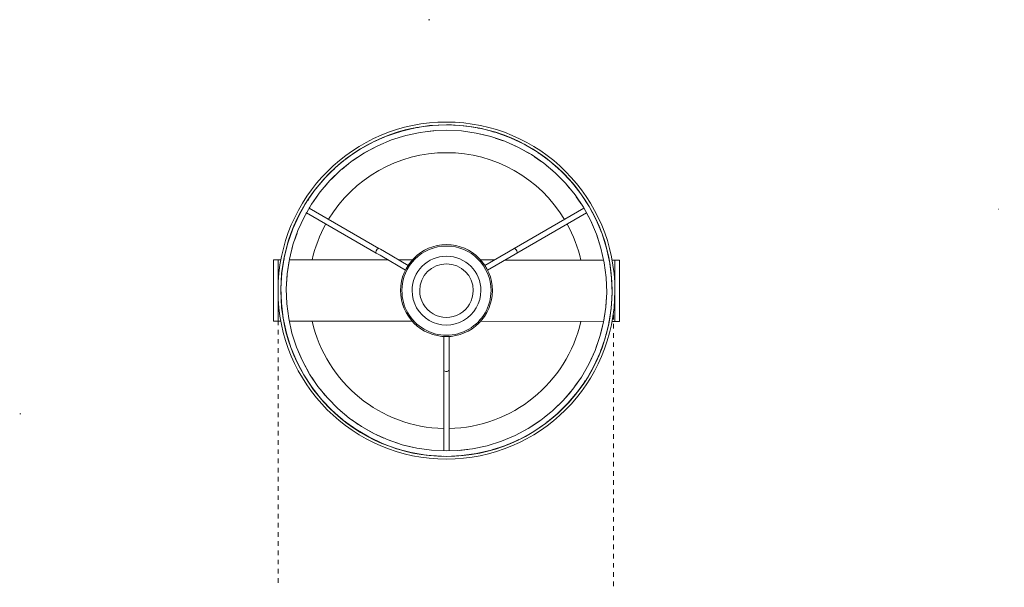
# Model space of a CAD drawing. Header units: millimetres. Extents: x -3610 to -1687, y -1342 to 6882.
# Tile 3 of 3: x -2876 to -2233, y 6512 to 6882. Entities that reach past the tile are written whole.
import ezdxf

# ---------------------------------------------------------------- set-up
doc = ezdxf.new("R2010")
doc.units = ezdxf.units.MM
doc.linetypes.add('Dash', pattern=[6, 3, -3])
doc.linetypes.add('Punto', pattern=[4.7625, 0, -4.7625])
doc.layers.add('Lighthing Fixture Detail Wide Black', color=7, linetype='Continuous', lineweight=20)
doc.layers.add('Luminarias', color=7, linetype='Continuous', lineweight=20)
doc.layers.add('Lighthing Fixture Dim Grey Dash', color=7, linetype='Dash', lineweight=9, true_color=0xd2d2d2)
doc.layers.add('Ligthing Fixture ADD', color=7, linetype='Punto', lineweight=9, true_color=0xffffff)

# ---------------------------------------------------------------- blocks, each defined once
blk = doc.blocks.new('20054 - 20054 NILA Black and off white table lamp-491793-Planta_PDF')
at = {"layer": 'Luminarias'}
for p, q in [((-19.95, 110.11), (-19.95, 113.11)), ((-19.95, 113.11), (20.05, 113.09)), ((-19.95, 109.11), (-19.95, 110.11)), ((20.05, 110.09), (-19.95, 110.11)), ((20.05, 113.09), (20.05, 110.09)), ((20.05, 110.09), (20.05, 109.09)), ((-19.96, 108.24), (-19.95, 109.11)), ((-19.96, 106.31), (-19.96, 106.4)), ((-8.21, 107.94), (-8.44, 107.91)), ((1.56, 108.23), (0.94, 108.22)), ((4.08, 108.09), (1.68, 108.24)), ((4.31, 104.56), (10.05, 104.23)), ((11.25, 107.65), (10.21, 107.71)), ((12.75, 107.45), (12.53, 107.48)), ((13.69, 103.76), (19.4, 102.89)), ((20.86, 106.2), (19.46, 106.41)), ((20.05, 109.09), (20.04, 108.22)), ((20.04, 106.38), (20.04, 106.3)), ((23.03, 105.7), (22.52, 105.83)), ((30.31, 103.89), (28.69, 104.29)), ((-45.06, 94.51), (-39.97, 96.71)), ((-36.37, 98.2), (-27.71, 101.01)), ((-19.98, 38.25), (-19.96, 102.76)), ((20.04, 102.75), (20.01, 22.37)), ((23.42, 102), (28.59, 100.71)), ((32.6, 99.45), (37.55, 97.71)), ((39.52, 100.74), (38.11, 101.23)), ((-50.76, 91.49), (-48.64, 92.65)), ((-24.47, 46.03), (-50.73, 91.56)), ((41.47, 96.09), (46.2, 93.92)), ((49.99, 91.94), (54.49, 89.35)), ((59.83, 90.09), (58.88, 90.76)), ((-63.28, 87.81), (-63.53, 87.6)), ((-61.28, 84.86), (-56.89, 87.82)), ((-53.77, 89.81), (-27.5, 44.28)), ((58.09, 87.05), (62.33, 84.06)), ((65, 86.48), (64.9, 86.55)), ((67.68, 84.35), (66.84, 85.07)), ((-71.71, 81.01), (-73.32, 79.47)), ((-70.2, 82.31), (-70.81, 81.83)), ((-68.67, 78.98), (-64.63, 82.29)), ((65.71, 81.46), (69.68, 78.06)), ((72.56, 80.23), (72.11, 80.61)), ((74.78, 78.14), (74.24, 78.69)), ((-78.97, 73.92), (-79.72, 73.06)), ((-77.38, 75.6), (-77.86, 75.14)), ((-75.51, 72.45), (-71.82, 76.1)), ((72.8, 75.2), (76.47, 71.41)), ((79.54, 73.3), (78.86, 73.99)), ((81.24, 71.41), (81.02, 71.69)), ((-85.45, 66.3), (-85.83, 65.79)), ((-83.57, 68.64), (-84.28, 67.83)), ((-81.73, 65.32), (-78.4, 69.3)), ((79.28, 68.33), (82.65, 64.13)), ((85.89, 65.73), (85.25, 66.51)), ((-91.16, 58.19), (-91.2, 58.13)), ((-89.21, 61.11), (-90.02, 59.98)), ((-87.3, 57.66), (-84.34, 61.93)), ((85.12, 60.91), (88.2, 56.24)), ((-94.26, 52.94), (-95.04, 51.63)), ((-92.76, 48.42), (-89.58, 54.07)), ((90.27, 52.99), (94.53, 45)), ((-96.26, 40.92), (-94.1, 45.77)), ((98, 45.65), (97.2, 47.49)), ((-25.4, 40.63), (-16.45, 25.11)), ((-13.42, 26.86), (-22.37, 42.38)), ((101, 38.77), (100.49, 39.94)), ((-99.58, 31.94), (-97.84, 37.1)), ((101.71, 36.63), (101.06, 38.58)), ((-103.44, 31.5), (-103.72, 30.46)), ((-102.1, 22.59), (-100.79, 28.13)), ((-19.99, 22.39), (-19.99, 31.25)), ((104.11, 29.38), (103.53, 31.12)), ((104.52, 27.61), (104.12, 29.36)), ((-105.86, 22.03), (-106.08, 20.72)), ((-107.07, 14.92), (-107.12, 14.59)), ((103.61, 14.11), (104.29, 8.33)), ((-107.41, 12.4), (-107.49, 11.31)), ((-108.12, 1.9), (-108.15, 0.15)), ((-107.93, 5.56), (-108, 4.75)), ((47.8, 1.83), (29.89, 1.84)), ((104.57, 1.81), (52.01, 1.83)), ((108.12, -1.7), (108.15, 0.06)), ((29.88, -1.66), (47.8, -1.67)), ((52.01, -1.67), (104.57, -1.69)), ((107.93, -5.36), (108, -4.55)), ((-103.61, -13.91), (-104.29, -8.13)), ((107.41, -12.2), (107.49, -11.11)), ((107.07, -14.72), (107.12, -14.39)), ((-16.47, -24.9), (-25.43, -40.41)), ((-20.01, -31.03), (-20.01, -22.17)), ((19.99, -22.18), (19.96, -102.56)), ((102.1, -22.38), (100.79, -27.92)), ((105.86, -21.83), (106.08, -20.51)), ((-104.52, -27.41), (-104.12, -29.16)), ((-104.11, -29.17), (-103.53, -30.92)), ((-22.4, -42.16), (-13.44, -26.65)), ((99.58, -31.74), (97.84, -36.89)), ((103.44, -31.29), (103.72, -30.26)), ((-101.71, -36.42), (-101.06, -38.38)), ((-101, -38.57), (-100.49, -39.74)), ((-20.04, -102.55), (-20.02, -38.03)), ((-90.27, -52.79), (-94.53, -44.8)), ((-27.54, -44.06), (-53.84, -89.57)), ((96.26, -40.72), (94.1, -45.57)), ((-98, -45.45), (-97.2, -47.29)), ((-50.81, -91.32), (-24.51, -45.81)), ((92.76, -48.21), (89.58, -53.87)), ((94.26, -52.74), (95.04, -51.43)), ((-85.12, -60.71), (-88.2, -56.04)), ((87.3, -57.46), (84.34, -61.73)), ((-79.28, -68.13), (-82.65, -63.93)), ((89.21, -60.91), (90.02, -59.78)), ((91.16, -57.99), (91.2, -57.93)), ((-85.89, -65.53), (-85.25, -66.31)), ((81.73, -65.12), (78.4, -69.09)), ((83.57, -68.44), (84.28, -67.63)), ((85.45, -66.1), (85.83, -65.59)), ((-81.24, -71.21), (-81.02, -71.49)), ((-79.54, -73.1), (-78.86, -73.79)), ((-72.8, -75), (-76.47, -71.2)), ((75.51, -72.25), (71.82, -75.9)), ((77.38, -75.39), (77.86, -74.94)), ((78.97, -73.72), (79.72, -72.86)), ((-74.78, -77.94), (-74.24, -78.49)), ((-72.56, -80.03), (-72.11, -80.41)), ((-65.71, -81.26), (-69.68, -77.86)), ((68.67, -78.78), (64.63, -82.09)), ((70.2, -82.11), (70.81, -81.63)), ((71.71, -80.81), (73.32, -79.26)), ((-67.68, -84.15), (-66.84, -84.87)), ((-65, -86.27), (-64.9, -86.35)), ((-58.09, -86.85), (-62.33, -83.85)), ((-59.83, -89.89), (-58.88, -90.56)), ((-53.82, -89.54), (-54.49, -89.15)), ((53.39, -89.85), (48.66, -92.44)), ((61.28, -84.66), (56.89, -87.62)), ((63.28, -87.6), (63.53, -87.4)), ((-49.99, -91.74), (-50.84, -91.25)), ((-41.47, -95.88), (-46.2, -93.72)), ((45.06, -94.31), (39.97, -96.51)), ((-39.52, -100.53), (-38.09, -101.03)), ((-32.6, -99.25), (-37.55, -97.51)), ((-23.42, -101.8), (-28.59, -100.51)), ((-13.69, -103.56), (-19.4, -102.69)), ((36.37, -98), (27.71, -100.81)), ((-30.31, -103.69), (-28.69, -104.09)), ((-23.03, -105.5), (-22.52, -105.63)), ((-20.86, -106), (-19.46, -106.21)), ((-20.05, -108.89), (-20.04, -108.02)), ((-20.05, -109.89), (-20.05, -108.89)), ((-20.04, -106.18), (-20.04, -106.1)), ((-12.75, -107.25), (-12.53, -107.28)), ((-11.25, -107.45), (-10.21, -107.51)), ((-4.31, -104.36), (-10.05, -104.03)), ((-4.08, -107.89), (-1.68, -108.04)), ((-1.56, -108.03), (-0.94, -108.01)), ((8.21, -107.74), (8.44, -107.71)), ((19.96, -108.04), (19.95, -108.91)), ((19.95, -108.91), (19.95, -109.91)), ((19.96, -106.11), (19.96, -106.2)), ((-20.05, -112.89), (-20.05, -109.89)), ((19.95, -109.91), (-20.05, -109.89)), ((19.95, -112.91), (-20.05, -112.89)), ((19.95, -109.91), (19.95, -112.91))]:
    blk.add_line(p, q, dxfattribs=at)
at = {"layer": 'Luminarias', "flags": 128}
for points in [[(108.15, 0.06), (107.7, 9.94), (106.35, 19.74), (104.11, 29.38), (101, 38.77), (97.05, 47.84), (92.28, 56.5), (86.74, 64.7), (80.47, 72.36), (73.53, 79.41), (65.98, 85.79), (57.87, 91.47), (49.28, 96.37), (40.27, 100.47), (30.93, 103.73), (21.33, 106.13), (11.56, 107.63), (1.68, 108.24), (-8.21, 107.94), (-18.03, 106.74), (-27.7, 104.64), (-37.13, 101.68), (-46.26, 97.86), (-55, 93.22), (-63.28, 87.81), (-71.03, 81.66), (-78.18, 74.82), (-84.69, 67.37), (-90.48, 59.35), (-95.51, 50.83), (-99.75, 41.89), (-103.15, 32.6), (-105.69, 23.04), (-107.34, 13.28), (-108.1, 3.42), (-108.15, 0.15)], [(-104.65, 0.14), (-104.19, 9.87), (-102.84, 19.5), (-100.59, 28.97), (-97.47, 38.19), (-93.51, 47.08), (-88.74, 55.56), (-83.21, 63.57), (-76.95, 71.02), (-70.03, 77.86), (-62.51, 84.03), (-54.44, 89.48), (-45.9, 94.15), (-36.97, 98), (-27.71, 101.01), (-18.22, 103.15), (-8.57, 104.4), (1.16, 104.74), (10.87, 104.18), (20.5, 102.72), (29.94, 100.38), (39.13, 97.16), (47.97, 93.11), (56.41, 88.25), (64.35, 82.63), (71.74, 76.29), (78.51, 69.3), (84.59, 61.71), (89.95, 53.58), (94.53, 45), (98.29, 36.02), (101.2, 26.74), (103.24, 17.22), (104.38, 7.55), (104.65, 0.06)], [(-26.57, 104.89), (-27.7, 104.64), (-29.92, 103.95)], [(-16.87, 106.88), (-18.03, 106.74), (-21.04, 106.09)], [(-44.24, 98.7), (-46.26, 97.86), (-47.48, 97.21)], [(-35.49, 102.19), (-37.13, 101.68), (-38.85, 100.96)], [(-52.93, 94.32), (-55, 93.22), (-55.65, 92.8)], [(-22.37, 42.38), (-23.87, 44.98), (-24.47, 46.03)], [(-27.5, 44.28), (-26.05, 41.75), (-25.4, 40.63)], [(106.52, 18.5), (106.35, 19.74), (105.84, 21.96)], [(107.73, 9.3), (107.7, 9.94), (107.39, 12.19)], [(-108.15, 0.15), (-107.7, -9.74), (-106.35, -19.54), (-104.11, -29.17), (-101, -38.57), (-97.05, -47.63), (-92.28, -56.3), (-86.74, -64.5), (-80.47, -72.15), (-73.53, -79.21), (-65.98, -85.59), (-57.87, -91.26), (-49.28, -96.17), (-40.27, -100.27), (-30.93, -103.53), (-21.33, -105.92), (-11.56, -107.43), (-1.68, -108.04), (8.21, -107.74), (18.03, -106.54), (27.7, -104.44), (37.13, -101.47), (46.26, -97.66), (55, -93.02), (63.28, -87.6), (71.03, -81.45), (78.18, -74.62), (84.69, -67.17), (90.48, -59.15), (95.51, -50.63), (99.75, -41.69), (103.15, -32.4), (105.69, -22.84), (107.34, -13.08), (108.1, -3.22), (108.15, 0.06)], [(104.65, 0.06), (104.19, -9.66), (102.84, -19.3), (100.59, -28.77), (97.47, -37.99), (93.51, -46.88), (88.74, -55.36), (83.21, -63.37), (76.95, -70.82), (70.03, -77.66), (62.51, -83.83), (54.44, -89.28), (45.9, -93.95), (36.97, -97.8), (27.71, -100.81), (18.22, -102.95), (8.57, -104.2), (-1.16, -104.54), (-10.87, -103.98), (-20.5, -102.52), (-29.94, -100.17), (-39.13, -96.96), (-47.97, -92.91), (-56.41, -88.05), (-64.35, -82.43), (-71.74, -76.09), (-78.51, -69.1), (-84.59, -61.51), (-89.95, -53.38), (-94.53, -44.8), (-98.29, -35.82), (-101.2, -26.53), (-103.24, -17.02), (-104.38, -7.35), (-104.65, 0.14)], [(52.01, 1.83), (49.1, 1.83), (47.8, 1.83)], [(47.8, -1.67), (50.8, -1.67), (52.01, -1.67)], [(-107.73, -9.1), (-107.7, -9.74), (-107.39, -11.99)], [(-106.52, -18.3), (-106.35, -19.54), (-105.84, -21.75)], [(-25.43, -40.41), (-26.93, -43.01), (-27.54, -44.06)], [(-24.51, -45.81), (-23.05, -43.28), (-22.4, -42.16)], [(52.93, -94.12), (55, -93.02), (55.65, -92.59)], [(35.49, -101.99), (37.13, -101.47), (38.91, -100.73)], [(44.24, -98.5), (46.26, -97.66), (47.48, -97.01)], [(16.87, -106.68), (18.03, -106.54), (21.04, -105.88)], [(26.57, -104.69), (27.7, -104.44), (29.92, -103.74)]]:
    blk.add_lwpolyline(points, dxfattribs=at)
at = {"layer": 'Luminarias'}
for radius, start, end in [(110, 359.97616, 179.97616), (108.2, 359.97616, 179.97616), (90, 102.82773, 118.86066), (90, 1.09166, 77.1246), (90, 121.09166, 238.86066), (30, 359.97616, 179.97616), (29.1, 89.97616, 269.97616), (29.1, 269.97616, 89.97616), (22.48, 89.97616, 269.97616), (22.48, 269.97616, 89.97616), (17.48, 89.97616, 269.97616), (17.48, 269.97616, 89.97616), (110, 179.97616, 359.97616), (108.2, 179.97616, 359.97616), (30, 179.97616, 359.97616), (90, 282.82773, 358.86066), (90, 241.09166, 257.1246)]:
    blk.add_arc((0, 0.1), radius, start, end, dxfattribs=at)
for centre, major_axis, start_param, end_param in [((-25.99, 45.16), (1.52, 0.87), 1.832596, 3.141593), ((-25.99, 45.16), (1.52, 0.87), 1.570796, 1.832577), ((-25.99, 45.16), (1.52, 0.87), 1.308998, 1.570787), ((-25.99, 45.16), (1.52, 0.87), 0, 1.308997), ((52.01, 0.08), (0, 1.75), 4.974188, 6.283185), ((52.01, 0.08), (0, 1.75), 4.712389, 4.974179), ((52.01, 0.08), (0, 1.75), 4.450599, 4.712389), ((52.01, 0.08), (0, 1.75), 3.141593, 4.45059), ((-26.03, -44.93), (-1.52, 0.88), 0, 1.308997), ((-26.03, -44.93), (-1.52, 0.88), 1.309016, 1.570796), ((-26.03, -44.93), (-1.52, 0.88), 1.570806, 1.832595), ((-26.03, -44.93), (-1.52, 0.88), 1.832596, 3.141593)]:
    blk.add_ellipse(centre, major_axis=major_axis, ratio=0.411673, start_param=start_param, end_param=end_param, dxfattribs=at)

msp = doc.modelspace()

# ---------------------------------------------------------------- linework, layer by layer
at = {"layer": 'Lighthing Fixture Detail Wide Black'}
for p, q in [((-2608.21, 6881.98), (-2609.05, 6881.98)), ((-2876.1, 6624.79), (-2875.29, 6624.79))]:
    msp.add_line(p, q, dxfattribs=at)
at = {"layer": 'Lighthing Fixture Dim Grey Dash'}
for p, q in [((-2707.37, 6691.6), (-2707.37, 6511.6)), ((-2488.18, 6689.44), (-2488.18, 6511.6))]:
    msp.add_line(p, q, dxfattribs=at)
at = {"layer": 'Ligthing Fixture ADD'}
msp.add_line((-2237, 6758.41), (-2233.04, 6758.41), dxfattribs=at)

# ---------------------------------------------------------------- block references
at = {"layer": 'Luminarias', "rotation": 269.9846050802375}
msp.add_blockref('20054 - 20054 NILA Black and off white table lamp-491793-Planta_PDF', (-2597.47, 6705.2), dxfattribs=at)

doc.saveas('drawing.dxf')
